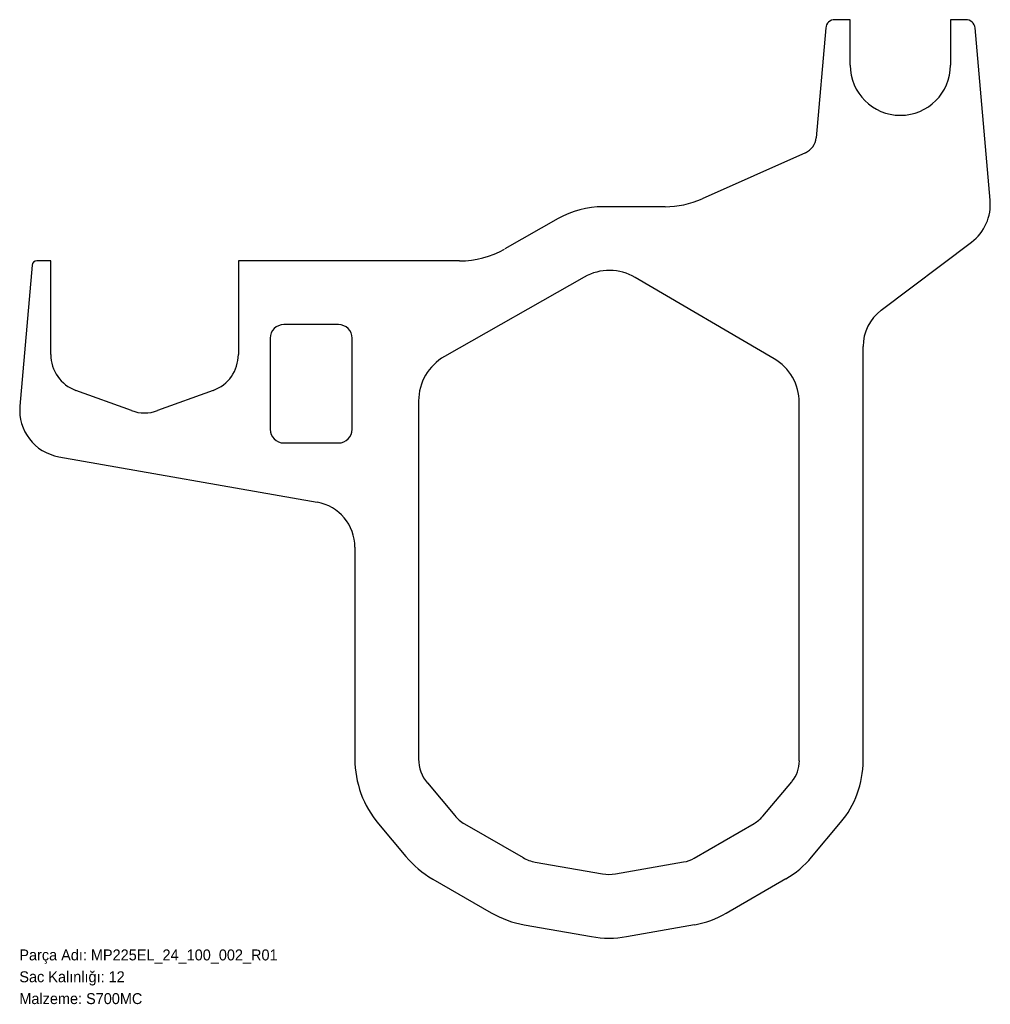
# Model space of a CAD drawing. Header units: millimetres. Extents: x 0 to 1066, y -72 to 1009.
import ezdxf

# ---------------------------------------------------------------- set-up
doc = ezdxf.new("R2010")
doc.units = ezdxf.units.MM
doc.linetypes.add('SLD-Katı', pattern=[0])
doc.linetypes.add('SLD-Sürekli', pattern=[0])
doc.layers.add('METIN', color=96, linetype='SLD-Katı')
doc.styles.add('SLDTEXTSTYLE0', font='ARIAL.TTF', dxfattribs={"width": 0.948, "bigfont": 'bigfont'})
doc.styles.add('SLDTEXTSTYLE1', font='ARIAL.TTF', dxfattribs={"width": 0.948})

msp = doc.modelspace()

# ---------------------------------------------------------------- linework, layer by layer
at = {"color": 7, "linetype": 'SLD-Sürekli', "lineweight": 25}
for p, q in [((912.5, 1009.4), (895.5, 1009.4)), ((912.5, 959.4), (912.5, 1009.4)), ((1039.5, 1009.4), (1022.5, 1009.4)), ((1022.5, 1009.4), (1022.5, 959.4)), ((885.6, 1000.3), (875, 879.7)), ((1066.1, 811), (1049.5, 1000.3)), ((863.2, 863.2), (749.7, 812.7)), ((709.1, 804), (641.2, 804)), ((591.8, 790.9), (533, 757.5)), ((946.5, 690.2), (1045.6, 764.9)), ((14.1, 739.8), (0.6, 585)), ((34.5, 744.4), (19.1, 744.4)), ((34.5, 641.6), (34.5, 744.4)), ((483.5, 744.4), (240.5, 744.4)), ((240.5, 744.4), (240.5, 641.6)), ((620.4, 726.7), (466.9, 639.3)), ((828.8, 637), (676.4, 726.3)), ((350.5, 674.4), (290.5, 674.4)), ((275.5, 659.4), (275.5, 559.4)), ((365.5, 559.4), (365.5, 659.4)), ((926.5, 195.3), (926.5, 650.3)), ((123.2, 579.9), (62.2, 602.1)), ((212.9, 602.1), (151.9, 579.9)), ((438.5, 590.7), (438.5, 197.2)), ((856.5, 195.3), (856.5, 588.7)), ((290.5, 544.4), (350.5, 544.4)), ((43.4, 529.3), (327.2, 479.2)), ((368.5, 430), (368.5, 197.2)), ((448.1, 170.9), (478.1, 135.1)), ((816.3, 134.4), (848.2, 172.3)), ((394.5, 125.9), (424.5, 90.1)), ((489, 125.9), (553.2, 88.9)), ((741.1, 88.4), (806.9, 126.4)), ((870, 89.4), (901.8, 127.3)), ((566.6, 84), (640.4, 71)), ((654.7, 71), (729.4, 84.2)), ((454, 65.3), (518.2, 28.3)), ((776.1, 27.8), (841.9, 65.8)), ((554.4, 15.1), (628.3, 2.1)), ((666.8, 2.1), (741.6, 15.3))]:
    msp.add_line(p, q, dxfattribs=at)
for centre, radius, start, end in [((895.5, 999.4), 10, 90, 175), ((1039.5, 999.4), 10, 5, 90), ((967.5, 959.4), 55, 180, 0), ((855.1, 881.5), 20, 294, 355), ((709.1, 904), 100, 270, 294), ((641.2, 704), 100, 90, 119.6365), ((1014.3, 806.5), 52, 307, 5), ((483.5, 844.4), 100, 270, 299.6365), ((19.1, 739.4), 5, 90, 175), ((648.1, 678), 56, 59.6365, 119.6365), ((976.5, 650.3), 50, 127, 180), ((290.5, 659.4), 15, 90, 180), ((350.5, 659.4), 15, 0, 90), ((76.5, 641.6), 42, 180, 250), ((198.5, 641.6), 42, 290, 0), ((494.5, 590.7), 56, 119.6365, 180), ((800.5, 588.7), 56, 0, 59.6365), ((52.4, 580.5), 52, 175, 260), ((137.5, 619.4), 42, 250, 290), ((290.5, 559.4), 15, 180, 270), ((350.5, 559.4), 15, 270, 0), ((318.5, 430), 50, 0, 80), ((479.5, 197.2), 111, 180, 220), ((479.5, 197.2), 41, 180, 220), ((820.9, 195.3), 35.7, 320, 0), ((820.9, 195.3), 105.7, 320, 0), ((509.5, 161.5), 41, 220, 240), ((789, 157.3), 35.7, 300, 320), ((509.5, 161.5), 111, 220, 240), ((573.7, 124.4), 41, 240, 260), ((723.3, 119.3), 35.7, 280, 300), ((789, 157.3), 105.7, 300, 320), ((647.5, 111.4), 41, 260, 280), ((573.7, 124.4), 111, 240, 260), ((723.3, 119.3), 105.7, 280, 300), ((647.5, 111.4), 111, 260, 280)]:
    msp.add_arc(centre, radius, start, end, dxfattribs=at)

# ---------------------------------------------------------------- texts
at = {"layer": 'METIN', "char_height": 12, "attachment_point": 1}
for s, insert, style in [('Parça Adı: MP225EL_24_100_002_R01', (0, -12), 'SLDTEXTSTYLE0'), ('Sac Kalınlığı: 12', (0, -36), 'SLDTEXTSTYLE0'), ('Malzeme: S700MC', (0, -60), 'SLDTEXTSTYLE1')]:
    msp.add_mtext(s, dxfattribs=dict(at, insert=insert, style=style))

doc.saveas('drawing.dxf')
